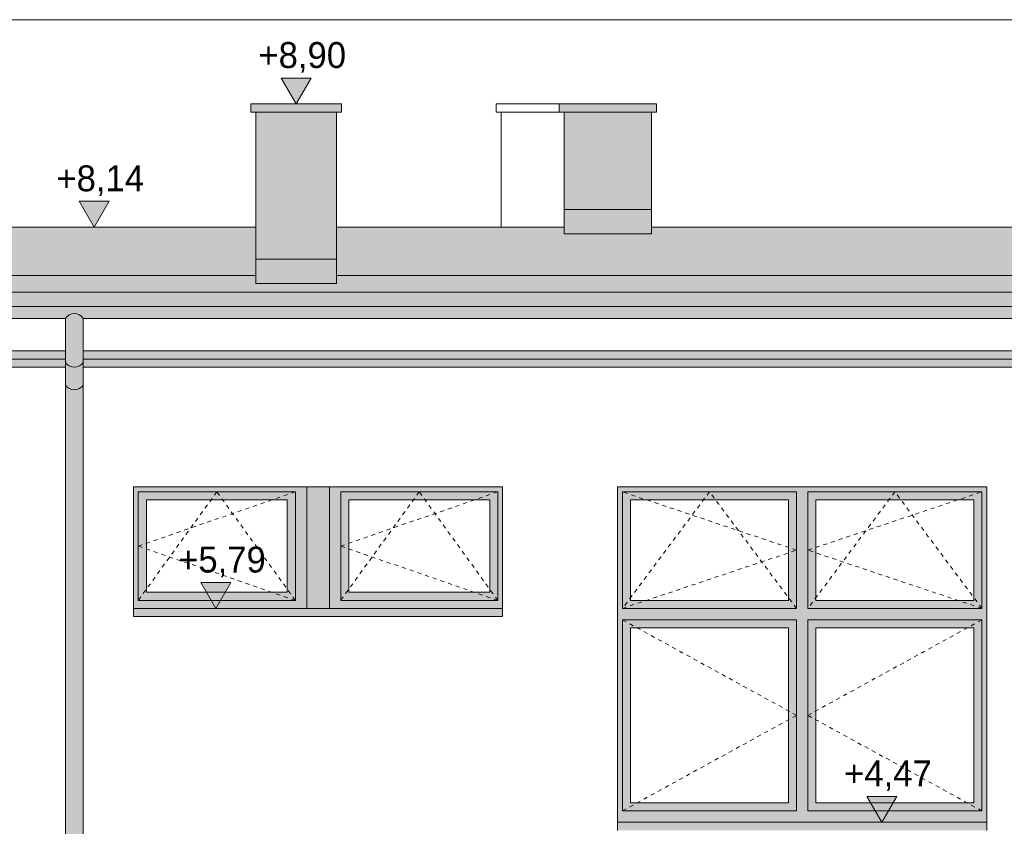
# Model space of a CAD drawing. Extents: x -366324 to -207045, y 68808 to 138616.
# Tile 158 of 170: x -234279 to -228199, y 131378 to 136358. Entities that reach past the tile are written whole.
import ezdxf

# ---------------------------------------------------------------- set-up
doc = ezdxf.new("R2010")
doc.units = 0
doc.header["$MEASUREMENT"] = 0
doc.linetypes.add('Hidden Line', pattern=[50, 25, -25])
for name, color, linetype, lineweight, true_color in [('ARCH dach_Nr_Pióra__22', 7, 'Continuous', 9, 0x7f7f7f), ('Arch kolorystyka_Nr_Pióra__2', 7, 'Continuous', 13, 0x7f7f7f), ('Arch kolorystyka_Nr_Pióra__61', 7, 'Continuous', 20, 0x4d4d4d), ('Arch kolorystyka_Nr_Pióra__81', 7, 'Continuous', 9, 0x5d5d5d), ('Arch rynny_Nr_Pióra__81', 7, 'Continuous', 9, 0x5d5d5d), ('Arch wykończenie_Nr_Pióra__22', 7, 'Continuous', 9, 0x7f7f7f), ('Arch ściany zewnętrzne_Nr_Pióra__22', 7, 'Continuous', 9, 0x7f7f7f)]:
    doc.layers.add(name, color=color, linetype=linetype, lineweight=lineweight, true_color=true_color)
for name, color, linetype, lineweight in [('Arch kolorystyka_Nr_Pióra__41', 7, 'Continuous', 15), ('Arch okna_Nr_Pióra__21', 7, 'Continuous', 9), ('Arch rynny_Nr_Pióra__21', 7, 'Continuous', 9), ('ARCH TABELA_Nr_Pióra__21', 7, 'Continuous', 9), ('Arch wykończenie_Nr_Pióra__21', 7, 'Continuous', 9), ('Arch wymiary_Nr_Pióra__21', 7, 'Continuous', 9), ('Arch ściany zewnętrzne_Nr_Pióra__21', 7, 'Continuous', 9), ('INWENT DACH_Nr_Pióra__21', 7, 'Continuous', 9)]:
    doc.layers.add(name, color=color, linetype=linetype, lineweight=lineweight)
doc.layers.add('Arch wymiary', color=7, linetype='Continuous')
doc.styles.add('GENERATED_STYLE_1', font='txt')

# ---------------------------------------------------------------- blocks, each defined once
blk = doc.blocks.new('Wymiary_241', base_point=(-233067.4, 132723.4))
at = {"layer": 'Arch wymiary_Nr_Pióra__21', "linetype": 'Continuous'}
blk.add_hatch(color=256, dxfattribs=at).paths.add_polyline_path([(-233067.4, 132723.4), (-233160.2, 132883.4), (-232974.6, 132883.4)], flags=0)
for p, q in [((-233067.4, 132723.4), (-233160.2, 132883.4)), ((-233160.2, 132883.4), (-232974.6, 132883.4)), ((-232974.6, 132883.4), (-233067.4, 132723.4)), ((-233067.4, 132723.4), (-233187.4, 132723.4)), ((-233067.4, 132723.4), (-232947.4, 132723.4))]:
    blk.add_line(p, q, dxfattribs=at)
at = {"layer": 'Arch wymiary_Nr_Pióra__21', "insert": (-233300.8, 132915.4), "char_height": 160, "attachment_point": 7, "style": 'GENERATED_STYLE_1'}
blk.add_mtext('{+5,79}', dxfattribs=at)
blk = doc.blocks.new('Wymiary_245', base_point=(-232571.9, 135838.4))
at = {"layer": 'Arch wymiary_Nr_Pióra__21', "linetype": 'Continuous'}
blk.add_hatch(color=256, dxfattribs=at).paths.add_polyline_path([(-232571.9, 135838.4), (-232664.7, 135998.4), (-232479.1, 135998.4)], flags=0)
for p, q in [((-232571.9, 135838.4), (-232664.7, 135998.4)), ((-232664.7, 135998.4), (-232479.1, 135998.4)), ((-232479.1, 135998.4), (-232571.9, 135838.4)), ((-232571.9, 135838.4), (-232691.9, 135838.4)), ((-232571.9, 135838.4), (-232451.9, 135838.4))]:
    blk.add_line(p, q, dxfattribs=at)
at = {"layer": 'Arch wymiary_Nr_Pióra__21', "insert": (-232805.3, 136030.4), "char_height": 160, "attachment_point": 7, "style": 'GENERATED_STYLE_1'}
blk.add_mtext('{+8,90}', dxfattribs=at)
blk = doc.blocks.new('Wymiary_248', base_point=(-228954.6, 131403.4))
at = {"layer": 'Arch wymiary_Nr_Pióra__21', "linetype": 'Continuous'}
blk.add_hatch(color=256, dxfattribs=at).paths.add_polyline_path([(-228954.6, 131403.4), (-229047.4, 131563.4), (-228861.8, 131563.4)], flags=0)
for p, q in [((-228954.6, 131403.4), (-229047.4, 131563.4)), ((-229047.4, 131563.4), (-228861.8, 131563.4)), ((-228861.8, 131563.4), (-228954.6, 131403.4)), ((-228954.6, 131403.4), (-229074.6, 131403.4)), ((-228954.6, 131403.4), (-228834.6, 131403.4))]:
    blk.add_line(p, q, dxfattribs=at)
at = {"layer": 'Arch wymiary_Nr_Pióra__21', "insert": (-229188, 131595.4), "char_height": 160, "attachment_point": 7, "style": 'GENERATED_STYLE_1'}
blk.add_mtext('{+4,47}', dxfattribs=at)
blk = doc.blocks.new('Wymiary_269', base_point=(-233819.3, 135077.2))
at = {"layer": 'Arch wymiary_Nr_Pióra__21', "linetype": 'Continuous'}
blk.add_hatch(color=256, dxfattribs=at).paths.add_polyline_path([(-233819.3, 135077.2), (-233912.1, 135237.2), (-233726.5, 135237.2)], flags=0)
for p, q in [((-233819.3, 135077.2), (-233912.1, 135237.2)), ((-233912.1, 135237.2), (-233726.5, 135237.2)), ((-233726.5, 135237.2), (-233819.3, 135077.2)), ((-233819.3, 135077.2), (-233939.3, 135077.2)), ((-233819.3, 135077.2), (-233699.3, 135077.2))]:
    blk.add_line(p, q, dxfattribs=at)
at = {"layer": 'Arch wymiary_Nr_Pióra__21', "insert": (-234052.7, 135269.2), "char_height": 160, "attachment_point": 7, "style": 'GENERATED_STYLE_1'}
blk.add_mtext('{+8,14}', dxfattribs=at)

msp = doc.modelspace()

# ---------------------------------------------------------------- hatches: boundary and pattern name
at = {"layer": 'Arch kolorystyka_Nr_Pióra__2', "linetype": 'Continuous'}
h = msp.add_hatch(color=256, dxfattribs=at)
h.paths.add_polyline_path([(-233576.9, 132723.4), (-231296.9, 132723.4), (-231296.9, 133473.4), (-233576.9, 133473.4)], flags=0)
h.paths.add_polyline_path([(-233496.9, 132823.4), (-232626.9, 132823.4), (-232626.9, 133393.4), (-233496.9, 133393.4)], flags=0)
h.paths.add_polyline_path([(-232246.9, 132823.4), (-231376.9, 132823.4), (-231376.9, 133393.4), (-232246.9, 133393.4)], flags=0)
h = msp.add_hatch(color=256, dxfattribs=at)
h.paths.add_polyline_path([(-230586.9, 131403.4), (-228306.9, 131403.4), (-228306.9, 133473.4), (-230586.9, 133473.4)], flags=0)
h.paths.add_polyline_path([(-230506.9, 131523.4), (-229531.9, 131523.4), (-229531.9, 132603.4), (-230506.9, 132603.4)], flags=0)
h.paths.add_polyline_path([(-230506.9, 132773.4), (-229531.9, 132773.4), (-229531.9, 133393.4), (-230506.9, 133393.4)], flags=0)
h.paths.add_polyline_path([(-229361.9, 132773.4), (-228386.9, 132773.4), (-228386.9, 133393.4), (-229361.9, 133393.4)], flags=0)
h.paths.add_polyline_path([(-229361.9, 131523.4), (-228386.9, 131523.4), (-228386.9, 132603.4), (-229361.9, 132603.4)], flags=0)
at = {"layer": 'Arch kolorystyka_Nr_Pióra__41', "linetype": 'Continuous'}
for points in [[(-232291.9, 135788.4), (-232291.9, 135838.4), (-232851.9, 135838.4), (-232851.9, 135788.4)], [(-230346.9, 135838.4), (-230946.9, 135838.4), (-230946.9, 135788.4), (-230346.9, 135788.4)], [(-230376.9, 135037.2), (-230376.9, 135187.2), (-230916.9, 135187.2), (-230916.9, 135037.2)], [(-232321.9, 134729.6), (-232321.9, 134879.6), (-232821.9, 134879.6), (-232821.9, 134729.6)], [(-236566.9, 134675.4), (-236566.9, 134588.6), (-210206.9, 134588.6), (-210206.9, 134675.4)], [(-236566.9, 134513.6), (-233996.9, 134513.6, -0.545455), (-233886.9, 134513.6), (-216226.9, 134513.6, -0.545455), (-216116.9, 134513.6), (-210206.9, 134513.6), (-210206.9, 134588.6), (-236566.9, 134588.6)], [(-233886.9, 134242.8), (-233886.9, 134513.6, 0.545455), (-233996.9, 134513.6), (-233996.9, 134242.8, 0.545455)], [(-236566.9, 134263.4), (-233996.9, 134263.4), (-233996.9, 134313.4), (-236566.9, 134313.4)], [(-233996.9, 134263.4), (-236566.9, 134263.4), (-236566.9, 134213.4), (-233996.9, 134213.4)], [(-233886.9, 134263.4), (-216226.9, 134263.4), (-216226.9, 134313.4), (-233886.9, 134313.4)], [(-216226.9, 134263.4), (-233886.9, 134263.4), (-233886.9, 134213.4), (-216226.9, 134213.4)], [(-233886.9, 134102.8), (-233886.9, 134242.8, -0.545455), (-233996.9, 134242.8), (-233996.9, 134102.8, 0.545455)], [(-233886.9, 126537.6), (-233886.9, 134102.8, -0.545455), (-233996.9, 134102.8), (-233996.9, 126537.6, 0.810981)], [(-231296.9, 132673.4), (-231296.9, 132723.4), (-233576.9, 132723.4), (-233576.9, 132673.4)], [(-228306.9, 131353.4), (-228306.9, 131403.4), (-230586.9, 131403.4), (-230586.9, 131353.4)]]:
    msp.add_hatch(color=256, dxfattribs=at).paths.add_polyline_path(points, flags=0)
at = {"layer": 'Arch kolorystyka_Nr_Pióra__61', "linetype": 'Continuous'}
for points in [[(-236566.9, 135077.2), (-236566.9, 134779.6), (-232821.9, 134779.6), (-232821.9, 135077.2)], [(-232321.9, 134779.6), (-210206.9, 134779.6), (-210206.9, 135077.2), (-213096.9, 135077.2), (-213096.9, 134997.2), (-213636.9, 134997.2), (-213636.9, 135077.2), (-218976.9, 135077.2), (-218976.9, 135037.2), (-219516.9, 135037.2), (-219516.9, 135077.2), (-227466.9, 135077.2), (-227466.9, 135037.2), (-228006.9, 135037.2), (-228006.9, 135077.2), (-230376.9, 135077.2), (-230376.9, 135037.2), (-230916.9, 135037.2), (-230916.9, 135077.2), (-232321.9, 135077.2)], [(-232821.9, 134779.6), (-236566.9, 134779.6), (-236566.9, 134675.4), (-210206.9, 134675.4), (-210206.9, 134779.6), (-232321.9, 134779.6), (-232321.9, 134729.6), (-232821.9, 134729.6)]]:
    msp.add_hatch(color=256, dxfattribs=at).paths.add_polyline_path(points, flags=0)
at = {"layer": 'Arch kolorystyka_Nr_Pióra__81', "linetype": 'Continuous'}
for points in [[(-232821.9, 135788.4), (-232821.9, 134879.6), (-232321.9, 134879.6), (-232321.9, 135788.4)], [(-230376.9, 135788.4), (-230916.9, 135788.4), (-230916.9, 135187.2), (-230376.9, 135187.2)]]:
    msp.add_hatch(color=256, dxfattribs=at).paths.add_polyline_path(points, flags=0)

# ---------------------------------------------------------------- linework, layer by layer
at = {"layer": 'ARCH dach_Nr_Pióra__22', "linetype": 'Continuous'}
for p, q in [((-232821.9, 134779.6), (-236566.9, 134779.6)), ((-210206.9, 134779.6), (-232321.9, 134779.6))]:
    msp.add_line(p, q, dxfattribs=at)
at = {"layer": 'Arch okna_Nr_Pióra__21', "linetype": 'Continuous'}
for p, q in [((-232506.9, 133473.4), (-232506.9, 132723.4)), ((-232366.9, 133473.4), (-232366.9, 132723.4)), ((-233546.9, 133443.4), (-232576.9, 133443.4)), ((-233546.9, 133443.4), (-233546.9, 132773.4)), ((-232576.9, 133443.4), (-232576.9, 132773.4)), ((-232296.9, 133443.4), (-232296.9, 132773.4)), ((-232296.9, 133443.4), (-231326.9, 133443.4)), ((-231326.9, 133443.4), (-231326.9, 132773.4)), ((-230556.9, 133443.4), (-229481.9, 133443.4)), ((-230556.9, 133443.4), (-230556.9, 132723.4)), ((-229481.9, 133443.4), (-229481.9, 132723.4)), ((-229411.9, 133443.4), (-229411.9, 132723.4)), ((-229411.9, 133443.4), (-228336.9, 133443.4)), ((-228336.9, 133443.4), (-228336.9, 132723.4)), ((-233496.9, 133393.4), (-232626.9, 133393.4)), ((-233496.9, 133393.4), (-233496.9, 132823.4)), ((-232626.9, 133393.4), (-232626.9, 132823.4)), ((-232246.9, 133393.4), (-231376.9, 133393.4)), ((-232246.9, 133393.4), (-232246.9, 132823.4)), ((-231376.9, 133393.4), (-231376.9, 132823.4)), ((-230506.9, 133393.4), (-229531.9, 133393.4)), ((-230506.9, 133393.4), (-230506.9, 132773.4)), ((-229531.9, 133393.4), (-229531.9, 132773.4)), ((-229361.9, 133393.4), (-228386.9, 133393.4)), ((-229361.9, 133393.4), (-229361.9, 132773.4)), ((-228386.9, 133393.4), (-228386.9, 132773.4)), ((-233496.9, 132823.4), (-232626.9, 132823.4)), ((-232246.9, 132823.4), (-231376.9, 132823.4)), ((-233546.9, 132773.4), (-232576.9, 132773.4)), ((-232296.9, 132773.4), (-231326.9, 132773.4)), ((-230506.9, 132773.4), (-229531.9, 132773.4)), ((-229361.9, 132773.4), (-228386.9, 132773.4)), ((-230556.9, 132723.4), (-229481.9, 132723.4)), ((-229411.9, 132723.4), (-228336.9, 132723.4)), ((-230556.9, 132653.4), (-229481.9, 132653.4)), ((-230556.9, 132653.4), (-230556.9, 131473.4)), ((-229481.9, 132653.4), (-229481.9, 131473.4)), ((-229411.9, 132653.4), (-229411.9, 131473.4)), ((-229411.9, 132653.4), (-228336.9, 132653.4)), ((-228336.9, 132653.4), (-228336.9, 131473.4)), ((-230506.9, 132603.4), (-229531.9, 132603.4)), ((-230506.9, 132603.4), (-230506.9, 131523.4)), ((-229531.9, 132603.4), (-229531.9, 131523.4)), ((-229361.9, 132603.4), (-228386.9, 132603.4)), ((-229361.9, 132603.4), (-229361.9, 131523.4)), ((-228386.9, 132603.4), (-228386.9, 131523.4)), ((-230556.9, 131473.4), (-229481.9, 131473.4)), ((-230506.9, 131523.4), (-229531.9, 131523.4)), ((-229411.9, 131473.4), (-228336.9, 131473.4)), ((-229361.9, 131523.4), (-228386.9, 131523.4))]:
    msp.add_line(p, q, dxfattribs=at)
at = {"layer": 'Arch okna_Nr_Pióra__21', "linetype": 'Hidden Line'}
for p, q in [((-233061.9, 133443.4), (-233546.9, 132773.4)), ((-233546.9, 133108.4), (-232576.9, 133443.4)), ((-232576.9, 132773.4), (-233061.9, 133443.4)), ((-231811.9, 133443.4), (-232296.9, 132773.4)), ((-232296.9, 133108.4), (-231326.9, 133443.4)), ((-231326.9, 132773.4), (-231811.9, 133443.4)), ((-230019.4, 133443.4), (-230556.9, 132723.4)), ((-229481.9, 133083.4), (-230556.9, 133443.4)), ((-229481.9, 132723.4), (-230019.4, 133443.4)), ((-228874.4, 133443.4), (-229411.9, 132723.4)), ((-229411.9, 133083.4), (-228336.9, 133443.4)), ((-228336.9, 132723.4), (-228874.4, 133443.4)), ((-232576.9, 132773.4), (-233546.9, 133108.4)), ((-231326.9, 132773.4), (-232296.9, 133108.4)), ((-230556.9, 132723.4), (-229481.9, 133083.4)), ((-228336.9, 132723.4), (-229411.9, 133083.4)), ((-229481.9, 132063.4), (-230556.9, 132653.4)), ((-229411.9, 132063.4), (-228336.9, 132653.4)), ((-230556.9, 131473.4), (-229481.9, 132063.4)), ((-228336.9, 131473.4), (-229411.9, 132063.4))]:
    msp.add_line(p, q, dxfattribs=at)
at = {"layer": 'Arch rynny_Nr_Pióra__21', "linetype": 'Continuous'}
for p, q in [((-233996.9, 134513.6), (-236566.9, 134513.6)), ((-233996.9, 134513.6), (-233996.9, 134313.4)), ((-233886.9, 134513.6), (-233886.9, 134313.4)), ((-216226.9, 134513.6), (-233886.9, 134513.6)), ((-233996.9, 134213.4), (-233996.9, 126537.6)), ((-233886.9, 134213.4), (-233886.9, 126537.6))]:
    msp.add_line(p, q, dxfattribs=at)
at = {"layer": 'Arch rynny_Nr_Pióra__81', "linetype": 'Continuous'}
for p, q in [((-210206.9, 134588.6), (-236566.9, 134588.6)), ((-233996.9, 134263.4), (-236566.9, 134263.4)), ((-233996.9, 134313.4), (-233996.9, 134213.4)), ((-233886.9, 134313.4), (-233886.9, 134213.4)), ((-216226.9, 134263.4), (-233886.9, 134263.4))]:
    msp.add_line(p, q, dxfattribs=at)
for centre, start, end in [((-233941.9, 134478.2), 32.77908, 147.22092), ((-233941.9, 134278.2), 212.77908, 327.22092), ((-233941.9, 134138.2), 212.77908, 327.22092)]:
    msp.add_arc(centre, 65.4, start, end, dxfattribs=at)
at = {"layer": 'ARCH TABELA_Nr_Pióra__21', "linetype": 'Continuous'}
msp.add_line((-249976.9, 136358.4), (-209226.9, 136358.4), dxfattribs=at)
at = {"layer": 'Arch wykończenie_Nr_Pióra__21', "linetype": 'Continuous'}
for p, q in [((-232851.9, 135838.4), (-232851.9, 135788.4)), ((-232851.9, 135838.4), (-232291.9, 135838.4)), ((-232851.9, 135788.4), (-232291.9, 135788.4)), ((-232291.9, 135838.4), (-232291.9, 135788.4)), ((-230946.9, 135838.4), (-230946.9, 135788.4)), ((-230946.9, 135838.4), (-230346.9, 135838.4)), ((-230946.9, 135788.4), (-230346.9, 135788.4)), ((-230346.9, 135838.4), (-230346.9, 135788.4)), ((-230916.9, 135187.2), (-230376.9, 135187.2)), ((-230916.9, 135037.2), (-230376.9, 135037.2)), ((-232821.9, 134879.6), (-232321.9, 134879.6)), ((-232821.9, 134729.6), (-232321.9, 134729.6))]:
    msp.add_line(p, q, dxfattribs=at)
at = {"layer": 'Arch wykończenie_Nr_Pióra__22', "linetype": 'Continuous'}
for p, q in [((-231336.9, 135838.4), (-231336.9, 135788.4)), ((-231336.9, 135838.4), (-230946.9, 135838.4)), ((-231336.9, 135788.4), (-230946.9, 135788.4))]:
    msp.add_line(p, q, dxfattribs=at)
at = {"layer": 'Arch ściany zewnętrzne_Nr_Pióra__21', "linetype": 'Continuous'}
for p, q in [((-232821.9, 134729.6), (-232821.9, 135788.4)), ((-232321.9, 134729.6), (-232321.9, 135788.4)), ((-230916.9, 135037.2), (-230916.9, 135788.4)), ((-230376.9, 135037.2), (-230376.9, 135788.4)), ((-210206.9, 134675.4), (-236566.9, 134675.4)), ((-233996.9, 134313.4), (-236566.9, 134313.4)), ((-216226.9, 134313.4), (-233886.9, 134313.4)), ((-233996.9, 134213.4), (-236566.9, 134213.4)), ((-216226.9, 134213.4), (-233886.9, 134213.4)), ((-233576.9, 133473.4), (-231296.9, 133473.4)), ((-233576.9, 133473.4), (-233576.9, 132673.4)), ((-231296.9, 133473.4), (-231296.9, 132673.4)), ((-230586.9, 133473.4), (-228306.9, 133473.4)), ((-230586.9, 133473.4), (-230586.9, 131353.4)), ((-228306.9, 133473.4), (-228306.9, 131353.4)), ((-233576.9, 132723.4), (-231296.9, 132723.4)), ((-233576.9, 132673.4), (-231296.9, 132673.4)), ((-230586.9, 131403.4), (-228306.9, 131403.4))]:
    msp.add_line(p, q, dxfattribs=at)
at = {"layer": 'Arch ściany zewnętrzne_Nr_Pióra__22', "linetype": 'Continuous'}
msp.add_line((-231306.9, 135077.2), (-231306.9, 135788.4), dxfattribs=at)
at = {"layer": 'INWENT DACH_Nr_Pióra__21', "linetype": 'Continuous'}
for p, q in [((-232821.9, 135077.2), (-236566.9, 135077.2)), ((-230916.9, 135077.2), (-232321.9, 135077.2)), ((-228006.9, 135077.2), (-230376.9, 135077.2))]:
    msp.add_line(p, q, dxfattribs=at)

# ---------------------------------------------------------------- block references
at = {"layer": 'Arch wymiary', "linetype": 'Continuous'}
for name, p in [('Wymiary_245', (-232571.9, 135838.4)), ('Wymiary_269', (-233819.3, 135077.2)), ('Wymiary_241', (-233067.4, 132723.4)), ('Wymiary_248', (-228954.6, 131403.4))]:
    msp.add_blockref(name, p, dxfattribs=at)

doc.saveas('drawing.dxf')
